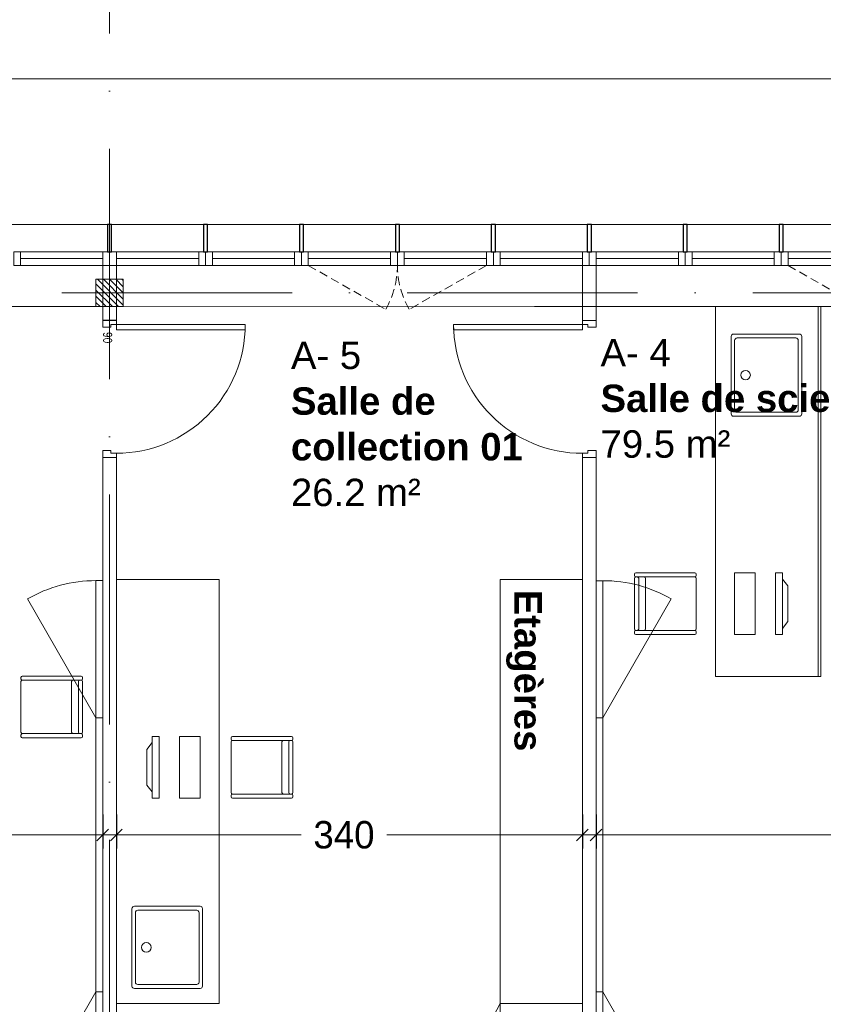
# Model space of a CAD drawing. Header units: centimetres. Extents: x 100159 to 225226, y -81380 to -23241.
# Tile 24 of 139: x 200314 to 200901, y -65293 to -64575. Entities that reach past the tile are written whole.
import ezdxf
from ezdxf.xclip import XClip

# ---------------------------------------------------------------- set-up
doc = ezdxf.new("R2010")
doc.units = ezdxf.units.CM
doc.header["$XCLIPFRAME"] = 2
doc.linetypes.add('ACAD_ISO10W100', pattern=[18, 12, -3, 0, -3])
doc.linetypes.add('CACHE', pattern=[9.525, 6.35, -3.175])
doc.layers.get('0').update_dxf_attribs({"lineweight": 5})
for name, color, linetype, lineweight in [('10', 252, 'Continuous', 5), ('13', 251, 'Continuous', 9), ('17', 6, 'Continuous', 5), ('DDL- CLOISONS DOUBLAGES', 1, 'Continuous', 5), ('DDL- MENUISERIES INT', 51, 'Continuous', 5), ('DDL- STRUCTURE', 5, 'Continuous', 5), ('DDL-HAB-COTES', 161, 'Continuous', 9), ('DDL-HAB-MOBILIER', 252, 'Continuous', 9), ('DDL-HACHURES POCHAGE GRIS', 251, 'Continuous', 5), ('DDL-TRAIT AXES', 1, 'ACAD_ISO10W100', 5)]:
    doc.layers.add(name, color=color, linetype=linetype, lineweight=lineweight)
for name, color, linetype in [('23', 63, 'Continuous'), ('44', 7, 'Continuous'), ('DDL-PLAN MASSE PAYSAGE', 7, 'Continuous'), ('DDL-TEXTE 01', 7, 'Continuous')]:
    doc.layers.add(name, color=color, linetype=linetype)
doc.layers.add('GEL', color=113, linetype='Continuous', plot=False)
doc.styles.add('Century Gothic', font='GOTHIC.TTF')
doc.styles.add('COTA', font='romans.shx', dxfattribs={"width": 0.8})
doc.styles.get("Standard").update_dxf_attribs({"font": 'arial.ttf'})
doc.dimstyles.new('C100 cm', dxfattribs={"dimscale": 100, "dimtxt": 0.2, "dimasz": 0.085, "dimexe": 0.1, "dimexo": 0.0625, "dimgap": 0.09, "dimtad": 0, "dimdec": 0, "dimzin": 0, "dimdsep": 46, "dimtxsty": 'Century Gothic', "dimblk": 'OBLIQUE', "dimcen": 0.09, "dimdle": 0.1, "dimclrd": 256, "dimclrt": 256, "dimadec": 0, "dimazin": 0, "dimtfac": 1, "dimtdec": 0, "dimtofl": 0, "dimtmove": 2, "dimatfit": 2, "dimfxl": 0.15, "dimfxlon": 1, "dimtolj": 1, "dimtzin": 0, "dimlwd": -1, "dimarcsym": 0})
doc.dimstyles.new('portes', dxfattribs={"dimtxt": 6, "dimasz": 2.5, "dimexe": 1.25, "dimexo": 0.625, "dimtad": 1, "dimjust": 1, "dimtxsty": 'COTA', "dimblk": 'NONE', "dimcen": 2.5, "dimse1": 1, "dimse2": 1, "dimsd1": 1, "dimsd2": 1, "dimadec": 0, "dimazin": 0, "dimtfac": 1, "dimtix": 1, "dimtofl": 0, "dimtmove": 0, "dimatfit": 0, "dimldrblk": 'NONE', "dimfxl": 1, "dimarcsym": 0})

# ---------------------------------------------------------------- blocks, each defined once
blk = doc.blocks.new('A$C6C21683D')
blk.add_lwpolyline([(0, 0), (70, 0), (70, 9.99), (0, 9.99)], close=True)
for points in [[(5, 0), (65, 0), (65, 9.99), (5, 9.99), (5, 0)], [(5, 5), (65, 5)]]:
    blk.add_lwpolyline(points)
blk = doc.blocks.new('A$C7FA553E3')
blk.add_lwpolyline([(0, 31.99), (70, 31.99), (70, 41.98), (0, 41.98)], close=True)
for points in [[(5, 31.99), (65, 31.99), (65, 41.98), (5, 41.98), (5, 31.99)], [(5, 36.98), (65, 36.98)]]:
    blk.add_lwpolyline(points)
at = {"linetype": 'CACHE'}
blk.add_lwpolyline([(5, 32.01), (61.45, 0)], dxfattribs=at)
blk.add_arc((6, 31.96), 64, 330.04433, 0.00232, dxfattribs=at)
blk = doc.blocks.new('cuv70')
for p, q in [((2, 60), (68, 60)), ((0, 58), (0, 2)), ((3.39, 55.06), (3.39, 4.94)), ((64.6, 57.06), (5.39, 57.06)), ((66.6, 4.94), (66.6, 55.06)), ((70, 58), (70, 2)), ((2, 0), (68, 0)), ((64.6, 2.94), (5.39, 2.94))]:
    blk.add_line(p, q)
blk.add_circle((35, 12.23), 4.05)
for centre, start, end in [((2, 58), 90, 180), ((68, 58), 0, 90), ((5.39, 55.06), 90, 180), ((64.6, 55.06), 0, 90), ((2, 2), 180, 270), ((5.39, 4.94), 180, 270), ((64.6, 4.94), 270, 0), ((68, 2), 270, 0)]:
    blk.add_arc(centre, 2, start, end)
blk = doc.blocks.new('CHAISE PROF')
at = {"layer": '10'}
for p, q in [((-20.5, 8), (-21.5, 8)), ((18.5, 8), (-18.5, 8)), ((20.5, 8), (21.5, 8)), ((-22.5, -36), (-22.5, 7)), ((-19.5, 6), (-19.5, 7)), ((-19.5, 6), (-19.5, -36)), ((-18.5, 5), (18.5, 5)), ((-18.5, 0), (18.5, 0)), ((19.5, 6), (19.5, 7)), ((19.5, 6), (19.5, -36)), ((22.5, -36), (22.5, 7)), ((-20.5, -37), (-21.5, -37)), ((18.5, -37), (-18.5, -37)), ((20.5, -37), (21.5, -37))]:
    blk.add_line(p, q, dxfattribs=at)
for centre, start, end in [((-21.5, 7), 90, 180), ((-20.5, 7), 360, 90), ((-18.5, 7), 90, 180), ((18.5, 7), 360, 90), ((20.5, 7), 90, 180), ((21.5, 7), 360, 90), ((-18.5, 6), 180, 270), ((-18.5, 1), 180, 270), ((18.5, 6), 270, 360), ((18.5, 1), 270, 360), ((-21.5, -36), 180, 270), ((-20.5, -36), 270, 360), ((-18.5, -36), 180, 270), ((18.5, -36), 270, 360), ((20.5, -36), 180, 270), ((21.5, -36), 270, 360)]:
    blk.add_arc(centre, 1, start, end, dxfattribs=at)
blk = doc.blocks.new('A$C19797035')
at = {"linetype": 'Continuous'}
for points in [[(54.26, 32.89), (52.55, 28.19), (10.26, 43.58), (11.97, 48.28)], [(46.7, 39.9), (50.03, 34.43), (16.2, 46.74), (22.27, 48.79)], [(42.29, 0), (0, 15.39), (5.13, 29.49), (47.42, 14.1)]]:
    blk.add_lwpolyline(points, close=True, dxfattribs=at)
blk = doc.blocks.new('A$C601B608D')
for p, q in [((5, 300), (54.85, 386.69)), ((5, 100), (54.85, 13.31))]:
    blk.add_line(p, q)
for points in [[(0, 300), (5, 300), (5, 400), (0, 400)], [(0, 100), (5, 100), (5, 300), (0, 300)], [(0, 0), (5, 0), (5, 100), (0, 100)]]:
    blk.add_lwpolyline(points, close=True)
for centre, start, end in [((5, 300), 60.09763, 90), ((5, 100), 270, 299.90237)]:
    blk.add_arc(centre, 100, start, end)
blk = doc.blocks.new('*D348')
at = {"layer": 'Defpoints', "color": 0, "transparency": 16777216}
for p in [(5, 0), (95, 0), (95, 0)]:
    blk.add_point(p, dxfattribs=at)
at = {"layer": 'GEL', "color": 0, "transparency": 16777216, "insert": (12.64, 3.62), "char_height": 6, "attachment_point": 5, "style": 'COTA'}
blk.add_mtext('90', dxfattribs=at)
blk = doc.blocks.new('_None')
blk = doc.blocks.new('armoire120')
at = {"layer": '13'}
blk.add_lwpolyline([(202579.73, -43308.46), (202579.73, -43188.46), (202639.73, -43188.46), (202639.73, -43308.46)], close=True, dxfattribs=at)
for points in [[(202639.73, -43188.46), (202667.75, -43241.52)], [(202639.73, -43308.46), (202667.75, -43255.41)]]:
    blk.add_lwpolyline(points, dxfattribs=at)
for centre, start, end in [((202639.73, -43188.46), 269.99993, 297.84053), ((202639.73, -43308.46), 62.15919, 89.99979)]:
    blk.add_arc(centre, 60, start, end, dxfattribs=at)
blk = doc.blocks.new('Lame 20x3')
blk.add_lwpolyline([(209069.83, -45704.23), (209069.83, -45724.23), (209072.83, -45724.23), (209072.83, -45704.23), (209069.83, -45704.23)])
blk = doc.blocks.new('*U376')
at = {"layer": '44'}
blk.add_blockref('Lame 20x3', (-209071.33, 45714.23), dxfattribs=at)
blk = doc.blocks.new('*U377')
at = {"color": 0, "linetype": 'ByBlock', "lineweight": -2, "transparency": 16777216}
for p in [(-3710, 0), (-3640, 0), (-3570, 0), (-3500, 0), (-3430, 0), (-3360, 0), (-3290, 0), (-3220, 0)]:
    blk.add_blockref('*U376', p, dxfattribs=at)
blk = doc.blocks.new('_Oblique')
at = {"color": 0, "linetype": 'ByBlock', "lineweight": -2}
blk.add_line((-0.5, -0.5), (0.5, 0.5), dxfattribs=at)
blk = doc.blocks.new('*D389')
at = {"layer": 'DDL-HAB-COTES', "color": 0, "lineweight": -2, "transparency": 16777216}
for p, q in [((199380.11, -64618.17), (199380.11, -64608.17)), ((204180.07, -64618.17), (204180.07, -64608.17))]:
    blk.add_line(p, q, dxfattribs=at)
at = {"layer": 'DDL-HAB-COTES', "transparency": 16777216}
for p, q in [((199370.11, -64618.17), (202311.83, -64618.17)), ((204190.07, -64618.17), (202450.08, -64618.17))]:
    blk.add_line(p, q, dxfattribs=at)
at = {"layer": 'Defpoints', "color": 0, "transparency": 16777216}
for p in [(199380.11, -64618.17), (199380.11, -64724.3), (204180.07, -64724.3)]:
    blk.add_point(p, dxfattribs=at)
at = {"layer": 'DDL-HAB-COTES', "transparency": 16777216, "xscale": 8.5, "yscale": 8.5, "zscale": 8.5, "rotation": 180}
blk.add_blockref('_Oblique', (199380.11, -64618.17), dxfattribs=at)
at = {"layer": 'DDL-HAB-COTES', "transparency": 16777216, "xscale": 8.5, "yscale": 8.5, "zscale": 8.5}
blk.add_blockref('_Oblique', (204180.07, -64618.17), dxfattribs=at)
at = {"layer": 'DDL-HAB-COTES', "lineweight": -3, "transparency": 16777216, "insert": (202380.96, -64618.17), "char_height": 40, "attachment_point": 5, "style": 'Century Gothic'}
blk.add_mtext('\\A1;4800', dxfattribs=at)
blk = doc.blocks.new('*D481')
at = {"layer": 'DDL-HAB-COTES', "color": 0, "lineweight": -2, "transparency": 16777216}
for p, q in [((199416.11, -65154.8), (199416.11, -65179.8)), ((200375.07, -65154.8), (200375.07, -65179.8))]:
    blk.add_line(p, q, dxfattribs=at)
at = {"layer": 'DDL-HAB-COTES', "transparency": 16777216}
for p, q in [((199406.11, -65169.8), (199879.43, -65169.8)), ((200385.07, -65169.8), (199940.61, -65169.8))]:
    blk.add_line(p, q, dxfattribs=at)
at = {"layer": 'Defpoints', "color": 0, "transparency": 16777216}
for p in [(199416.11, -64754.29), (200375.07, -64754.27), (200375.07, -65169.8)]:
    blk.add_point(p, dxfattribs=at)
at = {"layer": 'DDL-HAB-COTES', "transparency": 16777216, "xscale": 8.5, "yscale": 8.5, "zscale": 8.5, "rotation": 180}
blk.add_blockref('_Oblique', (199416.11, -65169.8), dxfattribs=at)
at = {"layer": 'DDL-HAB-COTES', "transparency": 16777216, "xscale": 8.5, "yscale": 8.5, "zscale": 8.5}
blk.add_blockref('_Oblique', (200375.07, -65169.8), dxfattribs=at)
at = {"layer": 'DDL-HAB-COTES', "lineweight": -3, "transparency": 16777216, "insert": (199910.02, -65169.8), "char_height": 20, "attachment_point": 5, "style": 'Century Gothic'}
blk.add_mtext('\\A1;959', dxfattribs=at)
blk = doc.blocks.new('*D482')
at = {"layer": 'DDL-HAB-COTES', "color": 0, "lineweight": -2, "transparency": 16777216}
for p, q in [((200385.07, -65154.8), (200385.07, -65179.8)), ((200725.07, -65154.8), (200725.07, -65179.8))]:
    blk.add_line(p, q, dxfattribs=at)
at = {"layer": 'DDL-HAB-COTES', "transparency": 16777216}
for p, q in [((200375.07, -65169.8), (200519.87, -65169.8)), ((200735.07, -65169.8), (200582.29, -65169.8))]:
    blk.add_line(p, q, dxfattribs=at)
at = {"layer": 'Defpoints', "color": 0, "transparency": 16777216}
for p in [(200385.07, -64894.33), (200725.07, -64894.35), (200725.07, -65169.8)]:
    blk.add_point(p, dxfattribs=at)
at = {"layer": 'DDL-HAB-COTES', "transparency": 16777216, "xscale": 8.5, "yscale": 8.5, "zscale": 8.5, "rotation": 180}
blk.add_blockref('_Oblique', (200385.07, -65169.8), dxfattribs=at)
at = {"layer": 'DDL-HAB-COTES', "transparency": 16777216, "xscale": 8.5, "yscale": 8.5, "zscale": 8.5}
blk.add_blockref('_Oblique', (200725.07, -65169.8), dxfattribs=at)
at = {"layer": 'DDL-HAB-COTES', "lineweight": -3, "transparency": 16777216, "insert": (200551.08, -65169.8), "char_height": 20, "attachment_point": 5, "style": 'Century Gothic'}
blk.add_mtext('\\A1;340', dxfattribs=at)
blk = doc.blocks.new('*D483')
at = {"layer": 'DDL-HAB-COTES', "color": 0, "lineweight": -2, "transparency": 16777216}
for p, q in [((200735.07, -65154.8), (200735.07, -65179.8)), ((201730.07, -65154.8), (201730.07, -65179.8))]:
    blk.add_line(p, q, dxfattribs=at)
at = {"layer": 'DDL-HAB-COTES', "transparency": 16777216}
for p, q in [((200725.07, -65169.8), (201180.98, -65169.8)), ((201740.07, -65169.8), (201242.69, -65169.8))]:
    blk.add_line(p, q, dxfattribs=at)
at = {"layer": 'Defpoints', "color": 0, "transparency": 16777216}
for p in [(200735.07, -64894.35), (201730.07, -64894.35), (201730.07, -65169.8)]:
    blk.add_point(p, dxfattribs=at)
at = {"layer": 'DDL-HAB-COTES', "transparency": 16777216, "xscale": 8.5, "yscale": 8.5, "zscale": 8.5, "rotation": 180}
blk.add_blockref('_Oblique', (200735.07, -65169.8), dxfattribs=at)
at = {"layer": 'DDL-HAB-COTES', "transparency": 16777216, "xscale": 8.5, "yscale": 8.5, "zscale": 8.5}
blk.add_blockref('_Oblique', (201730.07, -65169.8), dxfattribs=at)
at = {"layer": 'DDL-HAB-COTES', "lineweight": -3, "transparency": 16777216, "insert": (201211.83, -65169.8), "char_height": 20, "attachment_point": 5, "style": 'Century Gothic'}
blk.add_mtext('\\A1;995', dxfattribs=at)
blk = doc.blocks.new('17.07 CADASTRE')
at = {"layer": '23'}
h = blk.add_hatch(dxfattribs=at)
h.set_pattern_fill('CROSS', color=9, scale=0.122312, angle=-74.51256)
h.set_pattern_definition([(285.487436, (-1752.3689, 119.6183), (0.95587097, -0.5410825), [0.38833935, -1.16501804]), (15.487436, (-1752.5042, 119.37936), (0.5410825, 0.95587097), [0.38833935, -1.16501804])])
h.paths.add_polyline_path([(296.5556, 77.1111), (237.1111, 55.3333), (234.3333, 63.8889), (230.2222, 79.2222), (287.3333, 104.7778), (286, 108.6667), (283.7639, 107.6838), (283.5856, 107.6838), (284.5556, 108.1111), (281.7778, 113.7778), (279.5556, 117), (276.8889, 119.5556), (274.2222, 121.2222), (271, 122.2222), (267.2222, 123.7778), (264.1111, 125.4444), (253.8889, 127.6667), (249.2222, 128.4444), (241, 128.1111), (233.1111, 127.4444), (216.8889, 124.4444), (201.6667, 120.7778), (176.2222, 114.1111), (165.5556, 111.1111), (124.5556, 102.4444), (122.3333, 102.2222), (76.7778, 95.6667), (65.2222, 94.3333), (35.4444, 90.1111), (31.6667, 89.6667), (13.2222, 87.017), (13.2222, 11), (305.953, 11), (306.3333, 20.8889), (306.4571, 20.9101), (306.7778, 27.4444), (306.5556, 41.2222), (304.8889, 48.6667)])
h.paths.add_polyline_path([(382.4444, 188.1119), (366.2222, 179.8889), (324.3333, 156.2222), (321.5556, 150.1111), (319.8889, 143.2222), (318.4444, 140), (316.3333, 136.4444), (312.8889, 132.2222), (311, 129.5556), (309.6667, 127), (309.2222, 124.8889), (309.1111, 121.5556), (313, 67.1111), (320.8889, 34.5556), (323.8889, 23), (326.7203, 11), (382.4444, 11)])
h.paths.add_polyline_path([(114.4414, 168.6821), (114.5556, 172.2222), (114.765, 174.0552), (114.8889, 176.1111), (115.4444, 180), (117, 187), (119.8073, 200.743), (131.7778, 243.3333), (132.6667, 246.8889), (134.3333, 259.7778), (123.8889, 263.8889), (95.5891, 275.5876), (95.7778, 276.1111), (116.4444, 322.6667), (114.8673, 324.7395), (110, 330.7778), (101, 340.1111), (94.7778, 345.8889), (88.1111, 351.3333), (84.3333, 354.2222), (77.6667, 358.6667), (70, 363), (64.6667, 366.7778), (62.6667, 368.5556), (61, 370.7778), (59.6667, 373.3333), (57.4444, 376.4444), (55, 379.8889), (50.4444, 384.1111), (47.7778, 386.1111), (42.8889, 389.3333), (34.7778, 392.2222), (29.7778, 390.2222), (28, 389.1111), (23.4444, 385.1111), (19.5964, 381.1531), (45.3333, 361.1111), (41.8703, 356.7543), (41.5556, 357), (39.1111, 354), (13.2222, 374.3413), (13.2222, 359.8889), (17.1111, 358.4444), (17.5556, 359.4444), (21.1111, 358), (20.7778, 357), (22.5556, 356.3333), (22.8889, 357.3333), (29.2222, 354.8889), (26.3333, 347.6667), (22.8889, 349), (21.5556, 345.6667), (17.8889, 347.1111), (18.5556, 348.8889), (13.2222, 350.9804), (13.2222, 268.8716), (22.4444, 266.3333), (20.3333, 258.4444), (13.2222, 260.4669), (13.2222, 114.1867), (18.4444, 116), (18.8889, 112.7778), (28.8889, 113.3333), (38.6667, 115.7778), (41.3333, 115.7778), (59.3333, 118.6667), (82, 120.3333), (98.2222, 123.1111), (115.8889, 127.8889), (114.8889, 141.8889), (114.8532, 142.6984), (114.5556, 146.6667), (114.4348, 152.182), (114.2222, 157), (114.2585, 160.231), (114.2222, 161.8889), (114.1232, 164.4996), (114.3333, 166.8889)])
h.paths.add_polyline_path([(35.8889, 199), (33.2222, 200.1111), (35, 204.2222), (37.5556, 203)], flags=16)
h.paths.add_polyline_path([(48.2222, 318.5556), (43.7778, 319.5556), (44.3333, 321.7778), (38.8889, 323), (39, 323.7778), (35, 324.6667), (35.1111, 325.3333), (31.5556, 326.1111), (33.4444, 334.6667), (40.4444, 333), (40.2222, 332.1111), (43.2222, 331.4444), (42.8889, 330), (46, 329.3333), (49, 342.5556), (55.1111, 337.4444), (53, 328.5556), (50.6667, 329.1111)], flags=16)
h.paths.add_polyline_path([(23.8889, 322.5556), (20.5556, 323.2222), (21.1111, 326.2222), (24.5556, 325.5556)], flags=16)
h.paths.add_polyline_path([(19.6667, 324.1111), (14.1111, 325.2222), (14.5556, 327.8889), (20.2222, 326.7778)], flags=16)
h.paths.add_polyline_path([(57.5556, 349), (56.5556, 349.7778), (56, 349.1111), (53.6667, 350.7778), (54, 351.4444), (50.5556, 354.1111), (52.8889, 357.3333), (53.6667, 356.8889), (54.4444, 358), (53.7778, 358.5556), (59.6667, 366.3333), (64.4444, 362.5556), (60.4444, 357.1111), (64.4444, 353.7778), (61.8889, 350.5556), (59.8889, 352.1111)], flags=16)
h.paths.add_polyline_path([(38.6667, 373.4444), (35.7778, 375.8889), (35.4444, 375.5556), (32.3333, 378), (33.1111, 379.1111), (30, 381.4444), (32.4444, 384.7778), (35.5556, 382.2222), (36, 382.8889), (36.8889, 382.3333), (37.8889, 383.6667), (40.4444, 381.4444), (42.8889, 384.6667), (47.7778, 380.8889), (42.8889, 374.5556), (40.7778, 376.2222)], flags=16)
h.paths.add_polyline_path([(64.7778, 393.2222), (55, 404.1111), (51.3333, 405.8889), (50, 405.2222), (47.8889, 404.5556), (45.5556, 404.5556), (44.7778, 404.6667), (43.8889, 405.1111), (34.7778, 392.2222), (42.8889, 389.3333), (47.7778, 386.1111), (50.4444, 384.1111), (55, 379.8889), (57.4444, 376.4444), (59.6667, 373.3333), (61, 370.7778), (62.6667, 368.5556), (64.6667, 366.7778), (70, 363), (77.6667, 358.6667), (84.3333, 354.2222), (88.1111, 351.3333), (94.7778, 345.8889), (101, 340.1111), (110, 330.7778), (112.5464, 327.6187), (117, 349.1111), (122, 359.2222), (113.2222, 363.6667), (115.3333, 367.8889), (104.3333, 373.4444), (104.1111, 373), (103.6667, 373.2222), (103.8889, 373.6667)])
h.paths.add_polyline_path([(60.6667, 391.5556), (67.1111, 388.3333), (66.3333, 386.6667), (70.7778, 384.4444), (67.3333, 377.4444), (61, 380.5556), (61.6667, 381.8889), (57, 384.2222)], flags=16)
h.paths.add_polyline_path([(56.1111, 388.7778), (44.6667, 394.4444), (48.1111, 401.2222), (52.4444, 399.1111), (52.5556, 399.5556), (55.4444, 398.1111), (53.8889, 395), (58.1111, 393)], flags=16)
h.paths.add_polyline_path([(74.3333, 380.8889), (79.6667, 378.2222), (80.3333, 379.5556), (83.4444, 378.1111), (79.3333, 369.8889), (70.8889, 374.2222)], flags=16)
h.paths.add_polyline_path([(87.4444, 378.4444), (92.4444, 376), (90.5556, 372.3333), (90, 372.6667), (88.5556, 369.7778), (93.8889, 367.2222), (90.6667, 360.7778), (81, 365.5556)], flags=16)
h.paths.add_polyline_path([(97.4444, 368.1111), (107.6667, 363.1111), (104.5556, 356.7778), (94.3333, 361.7778)], flags=16)
h.paths.add_polyline_path([(109.2222, 359.8889), (112.4444, 358.2222), (111.7778, 357), (113.2222, 356.2222), (114.4444, 358.6667), (117.6667, 357), (111, 343.4444), (106.6667, 345.5556), (108, 348.3333), (104.4444, 350.1111)], flags=16)
h.paths.add_polyline_path([(138.3333, 392.3333), (139.4444, 392.6667), (142.2889, 398.3556), (133.8889, 402.5556), (137.2222, 409.4444), (142.6667, 406.6667), (143.5556, 408.4444), (146.6003, 406.9784), (147.1111, 408), (146.9536, 409.7778), (132.1442, 409.7778), (130.2222, 406), (122.6667, 409.7778), (88.6272, 409.7778), (92.2222, 408), (85.4444, 394.4444), (81.6667, 396.3333), (82.6667, 398.4444), (80.5556, 399.5556), (81.6667, 401.6667), (77.4444, 403.7778), (80.4806, 409.7778), (77.2359, 409.7778), (74.8889, 405), (69.4444, 407.7778), (69.8889, 408.7778), (67.8566, 409.7778), (56.2876, 409.7778), (58.4444, 408.6667), (64.4444, 402), (64.8889, 402.3333), (65.1111, 402), (64.7778, 401.6667), (68.2222, 397.7778), (70.6667, 396.5556), (71.6667, 398.6667), (76.3333, 396.3333), (75.3333, 394.2222), (83.3333, 390.2222), (84.3333, 392.3333), (89, 390), (88.2222, 388.3333), (88.5556, 388.1111), (88.4444, 387.7778), (96, 383.8889), (97, 386), (105.4444, 381.7778), (104.4444, 379.6667), (118, 372.8889), (119.0629, 372.4801), (121, 372.1111), (123.4444, 372.2222), (123.3333, 372.6667), (123.7778, 372.7778), (123.8889, 372.3333), (124.5556, 372.5556), (126.5026, 373.5714), (127.4368, 374.272), (128.1053, 375.0585), (128.8079, 376.0422), (120.7778, 380.2222), (120.8889, 380.4444), (117.4444, 382.1111), (119.8889, 386.7778), (123.2222, 385.1111), (123.7778, 386.1111), (131.9116, 381.9343), (136.2222, 390.5556), (136.4167, 390.75), (136.5556, 391), (137.4444, 391.7778)])
h.paths.add_polyline_path([(94.7778, 396.2222), (95.1111, 397), (90.8889, 399.1111), (93, 403.3333), (93.8889, 402.8889), (95.3333, 405.6667), (98, 404.3333), (98.3333, 405), (101.8889, 403.1111), (101.6667, 402.5556), (104.5556, 401.1111), (101.1111, 394), (98.1111, 395.5556), (97.6667, 394.6667)], flags=16)
h.paths.add_polyline_path([(104.7778, 389.4444), (108.2222, 396.3333), (118.6667, 391.2222), (115.6667, 385.2222), (112.8889, 386.5556), (112.4444, 385.6667)], flags=16)
blk = doc.blocks.new('*D837')
at = {"layer": 'DDL-HAB-COTES', "color": 0, "lineweight": -2, "transparency": 16777216}
for p, q in [((200380.07, -64369.57), (200380.07, -64359.57)), ((200940.07, -64369.57), (200940.07, -64359.57))]:
    blk.add_line(p, q, dxfattribs=at)
at = {"layer": 'DDL-HAB-COTES', "transparency": 16777216}
for p, q in [((200370.07, -64369.57), (200614.2, -64369.57)), ((200950.07, -64369.57), (200720.74, -64369.57))]:
    blk.add_line(p, q, dxfattribs=at)
at = {"layer": 'Defpoints', "color": 0, "transparency": 16777216}
for p in [(200380.07, -64369.57), (200380.07, -64764.23), (200940.07, -64774.22)]:
    blk.add_point(p, dxfattribs=at)
at = {"layer": 'DDL-HAB-COTES', "transparency": 16777216, "xscale": 8.5, "yscale": 8.5, "zscale": 8.5, "rotation": 180}
blk.add_blockref('_Oblique', (200380.07, -64369.57), dxfattribs=at)
at = {"layer": 'DDL-HAB-COTES', "transparency": 16777216, "xscale": 8.5, "yscale": 8.5, "zscale": 8.5}
blk.add_blockref('_Oblique', (200940.07, -64369.57), dxfattribs=at)
at = {"layer": 'DDL-HAB-COTES', "lineweight": -3, "transparency": 16777216, "insert": (200667.47, -64369.57), "char_height": 40, "attachment_point": 5, "style": 'Century Gothic'}
blk.add_mtext('\\A1;560', dxfattribs=at)
blk = doc.blocks.new('*D838')
at = {"layer": 'DDL-HAB-COTES', "color": 0, "lineweight": -2, "transparency": 16777216}
for p, q in [((199820.07, -64369.57), (199820.07, -64359.57)), ((200380.07, -64369.57), (200380.07, -64359.57))]:
    blk.add_line(p, q, dxfattribs=at)
at = {"layer": 'DDL-HAB-COTES', "transparency": 16777216}
for p, q in [((199810.07, -64369.57), (200054.2, -64369.57)), ((200390.07, -64369.57), (200160.74, -64369.57))]:
    blk.add_line(p, q, dxfattribs=at)
at = {"layer": 'Defpoints', "color": 0, "transparency": 16777216}
for p in [(199820.07, -64369.57), (199820.07, -64764.22), (200380.07, -64774.22)]:
    blk.add_point(p, dxfattribs=at)
at = {"layer": 'DDL-HAB-COTES', "transparency": 16777216, "xscale": 8.5, "yscale": 8.5, "zscale": 8.5, "rotation": 180}
blk.add_blockref('_Oblique', (199820.07, -64369.57), dxfattribs=at)
at = {"layer": 'DDL-HAB-COTES', "transparency": 16777216, "xscale": 8.5, "yscale": 8.5, "zscale": 8.5}
blk.add_blockref('_Oblique', (200380.07, -64369.57), dxfattribs=at)
at = {"layer": 'DDL-HAB-COTES', "lineweight": -3, "transparency": 16777216, "insert": (200107.47, -64369.57), "char_height": 40, "attachment_point": 5, "style": 'Century Gothic'}
blk.add_mtext('\\A1;560', dxfattribs=at)
blk = doc.blocks.new('*U347')
blk.add_line((100, 10), (100, 0))
blk.add_lwpolyline([(3, 10), (3, 104), (7, 104), (7, 10)], close=True)
for points in [[(0, 0), (5, 0), (5, 6), (3, 6), (3, 10), (0, 10), (0, 10)], [(0, 10), (0, 0)], [(100, 0), (95, 0), (95, 6), (97, 6), (97, 10), (100, 10), (100, 10)]]:
    blk.add_lwpolyline(points)
blk.add_arc((3, 10), 94, 359.999971, 90.000029)
at = {"layer": 'GEL'}
dim = blk.add_linear_dim(base=(95, 0), p1=(5, 0), p2=(95, 0), dimstyle='portes', dxfattribs=at)
dim.commit()
dim.dimension.update_dxf_attribs({"geometry": '*D348', "text_midpoint": (12.636, 3.625)})

msp = doc.modelspace()

# ---------------------------------------------------------------- hatches: boundary and pattern name
at = {"layer": 'DDL-HACHURES POCHAGE GRIS'}
h = msp.add_hatch(dxfattribs=at)
h.set_pattern_fill('ANSI31', color=256, angle=90)
h.set_pattern_definition([(135, (0, 265.372), (-2.24506403, -2.24506403), [])])
h.paths.add_polyline_path([(204133.1, -65604.27), (204133.1, -65584.27), (204160.07, -65584.27), (204160.07, -64724.3), (204180.07, -64724.3), (204180.07, -65604.27)])
h.paths.add_polyline_path([(199380.11, -65604.27), (199380.11, -64724.26), (199400.11, -64724.26), (199400.11, -65584.27), (199426.11, -65584.27), (199426.11, -65604.27)])
h.paths.add_polyline_path([(202745.1, -65604.27), (202775.1, -65604.25), (202775.1, -65584.25), (202745.1, -65584.27)])
h.paths.add_polyline_path([(200725.07, -65584.27), (200745.07, -65584.27), (200745.07, -65604.27), (200725.07, -65604.27)])
h.paths.add_polyline_path([(200366.93, -65584.27), (200395.07, -65584.27), (200395.07, -65604.27), (200366.93, -65604.27)])
h.paths.add_polyline_path([(200529.23, -65584.27), (200495.07, -65584.27), (200495.07, -65604.27), (200529.23, -65604.27)])
h.paths.add_polyline_path([(202875.1, -65604.25), (203125.1, -65604.27), (203125.1, -65584.27), (202875.1, -65584.25)])
h.paths.add_polyline_path([(203325.1, -65584.27), (203931.6, -65584.27), (203931.6, -65604.27), (203325.1, -65604.27)])
h.paths.add_polyline_path([(201950.07, -65584.27), (202545.1, -65584.27), (202545.1, -65604.27), (201950.07, -65604.27)])
h.paths.add_polyline_path([(201720.07, -65604.27), (201750.07, -65604.27), (201750.07, -65584.27), (201720.07, -65584.27)])
h.paths.add_polyline_path([(200945.07, -65604.27), (201520.07, -65604.27), (201520.07, -65584.27), (200945.07, -65584.27)])
h.paths.add_polyline_path([(199526.11, -65604.27), (200166.93, -65604.27), (200166.93, -65584.27), (199526.11, -65584.27)])
h.paths.add_polyline_path([(203730.07, -64764.25), (203750.07, -64764.25), (203750.07, -64784.25), (203730.07, -64784.25)])
h.paths.add_polyline_path([(203170.07, -64764.25), (203190.07, -64764.25), (203190.07, -64784.25), (203170.07, -64784.25)])
h.paths.add_polyline_path([(202610.07, -64764.22), (202630.07, -64764.22), (202630.07, -64784.22), (202610.07, -64784.22)])
h.paths.add_polyline_path([(202050.07, -64764.25), (202070.07, -64764.25), (202070.07, -64784.25), (202050.07, -64784.25)])
h.paths.add_polyline_path([(201490.07, -64764.22), (201510.07, -64764.22), (201510.07, -64784.22), (201490.07, -64784.22)])
h.paths.add_polyline_path([(200930.07, -64764.25), (200950.07, -64764.25), (200950.07, -64784.25), (200930.07, -64784.25)])
h.paths.add_polyline_path([(199810.07, -64764.23), (199830.07, -64764.23), (199830.07, -64784.23), (199810.07, -64784.23)])
h.paths.add_polyline_path([(200370.07, -64764.31), (200390.07, -64764.31), (200390.07, -64784.31), (200370.07, -64784.31)])

# ---------------------------------------------------------------- linework, layer by layer
at = {"layer": '10'}
for p, q in [((200763.12, -64980.54), (200763.12, -64979.54)), ((200763.12, -65019.54), (200763.12, -64982.54)), ((200807.12, -64978.54), (200764.12, -64978.54)), ((200765.12, -64981.54), (200764.12, -64981.54)), ((200765.12, -64981.54), (200807.12, -64981.54)), ((200766.12, -64982.54), (200766.12, -65019.54)), ((200771.12, -64982.54), (200771.12, -65019.54)), ((200808.12, -64980.54), (200808.12, -64979.54)), ((200808.12, -65019.54), (200808.12, -64982.54)), ((200765.12, -65020.54), (200764.12, -65020.54)), ((200765.12, -65020.54), (200807.12, -65020.54)), ((200763.12, -65021.54), (200763.12, -65022.54)), ((200807.12, -65023.54), (200764.12, -65023.54)), ((200808.12, -65021.54), (200808.12, -65022.54)), ((200315.37, -65055.9), (200315.37, -65054.9)), ((200316.37, -65053.9), (200359.37, -65053.9)), ((200358.37, -65056.9), (200316.37, -65056.9)), ((200358.37, -65056.9), (200359.37, -65056.9)), ((200360.37, -65055.9), (200360.37, -65054.9)), ((200315.37, -65094.9), (200315.37, -65057.9)), ((200352.37, -65057.9), (200352.37, -65094.9)), ((200357.37, -65057.9), (200357.37, -65094.9)), ((200360.37, -65094.9), (200360.37, -65057.9)), ((200315.37, -65096.9), (200315.37, -65097.9)), ((200358.37, -65095.9), (200316.37, -65095.9)), ((200316.37, -65098.9), (200359.37, -65098.9)), ((200358.37, -65095.9), (200359.37, -65095.9)), ((200360.37, -65096.9), (200360.37, -65097.9))]:
    msp.add_line(p, q, dxfattribs=at)
for points in [[(199400.07, -64724.3), (204161.57, -64724.3)], [(199417.57, -64784.28), (200375.07, -64784.28)], [(200385.07, -64784.31), (200725.07, -64784.33)], [(200690.07, -64784.25), (201730.07, -64784.28)], [(200725.07, -64983.3), (200665.07, -64983.3), (200665.07, -65292.78)]]:
    msp.add_lwpolyline(points, dxfattribs=at)
msp.add_lwpolyline([(200460.07, -65292.77), (200460.07, -64983.3), (200385.07, -64983.3), (200385.07, -65292.77)], close=True, dxfattribs=at)
for centre, start, end in [((200764.12, -64979.54), 90, 180), ((200764.12, -64980.54), 180, 270), ((200764.12, -64982.54), 90, 180), ((200765.12, -64982.54), 0, 90), ((200770.12, -64982.54), 0, 90), ((200807.12, -64979.54), 0, 90), ((200807.12, -64980.54), 270, 0), ((200807.12, -64982.54), 0, 90), ((200764.12, -65019.54), 180, 270), ((200764.12, -65021.54), 90, 180), ((200765.12, -65019.54), 270, 0), ((200770.12, -65019.54), 270, 0), ((200807.12, -65019.54), 270, 0), ((200807.12, -65021.54), 0, 90), ((200764.12, -65022.54), 180, 270), ((200807.12, -65022.54), 270, 0), ((200316.37, -65054.9), 90, 180), ((200316.37, -65055.9), 180, 270), ((200316.37, -65057.9), 90, 180), ((200353.37, -65057.9), 90, 180), ((200358.37, -65057.9), 90, 180), ((200359.37, -65054.9), 360, 90), ((200359.37, -65055.9), 270, 360), ((200359.37, -65057.9), 360, 90), ((200316.37, -65094.9), 180, 270), ((200316.37, -65096.9), 90, 180), ((200316.37, -65097.9), 180, 270), ((200353.37, -65094.9), 180, 270), ((200358.37, -65094.9), 180, 270), ((200359.37, -65094.9), 270, 360), ((200359.37, -65096.9), 360, 90), ((200359.37, -65097.9), 270, 360)]:
    msp.add_arc(centre, 1, start, end, dxfattribs=at)
at = {"layer": 'DDL- CLOISONS DOUBLAGES', "color": 10}
for points in [[(200375.07, -64754.27), (200385.07, -64754.27), (200385.07, -64794.28), (200375.07, -64794.28)], [(200725.07, -64754.27), (200735.07, -64754.27), (200735.07, -64794.3), (200725.07, -64794.3)], [(200375.07, -64894.33), (200385.07, -64894.33), (200385.01, -65584.36), (200375.01, -65584.36)], [(200725.07, -64894.35), (200735.07, -64894.35), (200735.07, -65584.36), (200725.07, -65584.36)]]:
    msp.add_lwpolyline(points, close=True, dxfattribs=at)
at = {"layer": 'DDL- STRUCTURE'}
msp.add_lwpolyline([(200370.07, -64764.31), (200390.07, -64764.31), (200390.07, -64784.31), (200370.07, -64784.31)], close=True, dxfattribs=at)
at = {"layer": 'DDL-HAB-MOBILIER', "linetype": 'Continuous'}
for points in [[(200897.1, -64784.27), (200897.1, -65054.27), (200822.1, -65054.27), (200822.1, -64784.27)], [(200899.1, -65054.27), (200897.1, -65054.27), (200897.1, -64784.3), (200899.1, -64784.3)]]:
    msp.add_lwpolyline(points, close=True, dxfattribs=at)
at = {"layer": 'DDL-TRAIT AXES', "ltscale": 14}
msp.add_line((199084.68, -64774.22), (208105.61, -64774.22), dxfattribs=at)
msp.add_lwpolyline([(200380.07, -68366.59), (200380.07, -64290.87)], dxfattribs=at)

# ---------------------------------------------------------------- block references
at = {"linetype": 'Continuous'}
msp.add_blockref('*U377', (204090.07, -64734.3), dxfattribs=at)
at = {"xscale": -1, "rotation": 270}
msp.add_blockref('CHAISE PROF', (200505.81, -65120.44), dxfattribs=at)
at = {"layer": '10', "xscale": 0.8571428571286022, "yscale": 0.8571428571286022, "zscale": 0.8571428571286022, "rotation": 270}
for p in [(200833.63, -64804.27), (200396.4, -65221.84)]:
    msp.add_blockref('cuv70', p, dxfattribs=at)
at = {"layer": '10', "rotation": 179.9998812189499}
msp.add_blockref('A$C601B608D', (200375.06, -64984.24), dxfattribs=at)
at = {"layer": '10', "xscale": -1}
for name, p, rotation in [('A$C601B608D', (200735.07, -64984.27), 180.00011878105), ('A$C19797035', (200460.59, -65103.21), 70.00000000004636)]:
    msp.add_blockref(name, p, dxfattribs=dict(at, rotation=rotation))
at = {"layer": '17', "xscale": -1}
for name, p, rotation in [('A$C6C21683D', (200380.07, -64754.27), 359.9999999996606), ('A$C7FA553E3', (200660.07, -64786.26), 359.9999999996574), ('A$C6C21683D', (200730.07, -64754.27), 359.9999999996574)]:
    msp.add_blockref(name, p, dxfattribs=dict(at, rotation=rotation))
at = {"layer": '17'}
for name, p in [('A$C6C21683D', (200380.07, -64754.27)), ('A$C6C21683D', (200450.07, -64754.27)), ('A$C7FA553E3', (200520.07, -64786.26)), ('A$C6C21683D', (200730.07, -64754.28)), ('A$C6C21683D', (200800.07, -64754.28)), ('A$C7FA553E3', (200870.07, -64786.26))]:
    msp.add_blockref(name, p, dxfattribs=at)
at = {"layer": 'DDL- MENUISERIES INT', "rotation": 270}
msp.add_blockref('*U347', (200375.07, -64794.3), dxfattribs=at)
at = {"layer": 'DDL- MENUISERIES INT', "xscale": -1, "rotation": 90}
msp.add_blockref('*U347', (200735.07, -64794.32), dxfattribs=at)
at = {"layer": 'DDL-HAB-MOBILIER', "rotation": 289.9999999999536}
msp.add_blockref('A$C19797035', (200821.58, -64983.81), dxfattribs=at)
at = {"layer": 'DDL-HAB-MOBILIER', "linetype": 'Continuous', "rotation": 180}
msp.add_blockref('armoire120', (403304.8, -108601.23), dxfattribs=at)
at = {"layer": 'DDL-PLAN MASSE PAYSAGE', "linetype": 'ByBlock'}
ref = msp.add_blockref('17.07 CADASTRE', (176094.21, -61986.45), dxfattribs=dict(at, xscale=106.2859075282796, yscale=106.2859075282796, zscale=106.2859075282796, rotation=344.5125640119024))
XClip(ref).set_block_clipping_path([(36.599704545, 85.9239172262), (419.7690201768, 192.095693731), (361.9471425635, 400.7723308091), (-21.2221730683, 294.6005543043)])

# ---------------------------------------------------------------- texts
at = {"layer": 'DDL-TEXTE 01', "char_height": 20, "attachment_point": 1}
for s, width, insert in [('\\A1;A- 5\\P{\\fArial|b1|i0|c0|p34;Salle de collection 01\\P}26.2 m²', 183.6368, (200512.37, -64809.84)), ('A- 4\\P{\\fArial|b1|i0|c0|p34;Salle de sciences 03\\P}79.5 m²', 460.1794, (200738.28, -64807.85))]:
    msp.add_mtext_dynamic_manual_height_columns(s, width=width, gutter_width=40, heights=[0], dxfattribs=dict(at, insert=insert))
at = {"layer": 'DDL-TEXTE 01', "insert": (200695.5, -64990.83), "char_height": 20, "attachment_point": 1, "rotation": 270}
msp.add_mtext_dynamic_manual_height_columns('{\\fArial|b1|i0|c0|p34;Etagères}', width=177.6325, gutter_width=40, heights=[0], dxfattribs=at)

# ---------------------------------------------------------------- dimensions: what is measured, and where the dimension line sits
at = {"layer": 'DDL-HAB-COTES', "lineweight": -3}
for base, p1, p2, picture, middle in [((199820.07, -64369.57), (200380.07, -64774.22), (199820.07, -64764.22), '*D838', (200107.47, -64369.57)), ((200380.07, -64369.57), (200940.07, -64774.22), (200380.07, -64764.23), '*D837', (200667.47, -64369.57)), ((199380.11, -64618.17), (204180.07, -64724.3), (199380.11, -64724.3), '*D389', (202380.96, -64618.17))]:
    dim = msp.add_linear_dim(base=base, p1=p1, p2=p2, dimstyle='C100 cm', override={"dimtxt": 0.4, "dimfxl": 0}, dxfattribs=at)
    dim.commit()
    dim.dimension.update_dxf_attribs({"geometry": picture, "text_midpoint": middle, "dimtype": 160})
for base, p1, p2, picture, middle in [((200375.07, -65169.8), (199416.11, -64754.29), (200375.07, -64754.27), '*D481', (199910.02, -65169.8)), ((200725.07, -65169.8), (200385.07, -64894.33), (200725.07, -64894.35), '*D482', (200551.08, -65169.8)), ((201730.07, -65169.8), (200735.07, -64894.35), (201730.07, -64894.35), '*D483', (201211.83, -65169.8))]:
    dim = msp.add_linear_dim(base=base, p1=p1, p2=p2, dimstyle='C100 cm', dxfattribs=at)
    dim.commit()
    dim.dimension.update_dxf_attribs({"geometry": picture, "text_midpoint": middle, "dimtype": 160})

doc.saveas('drawing.dxf')
